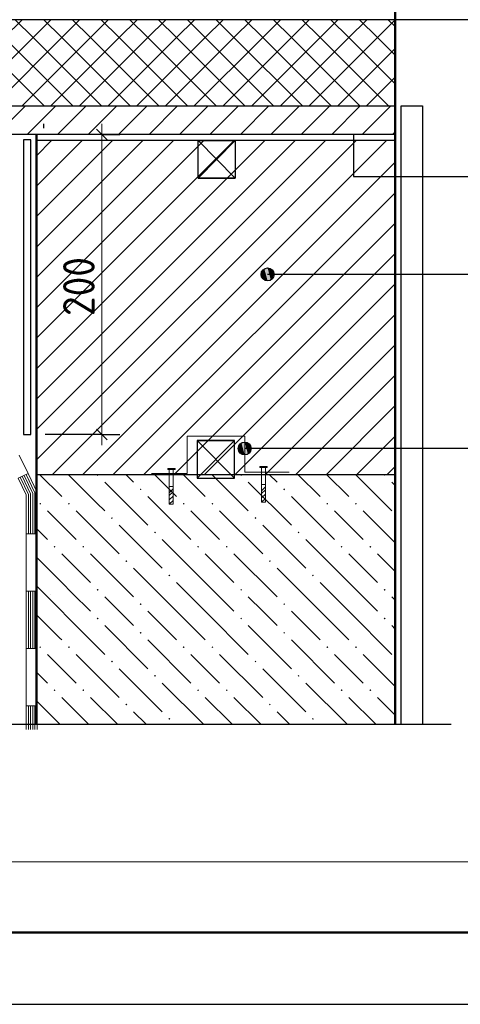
# Model space of a CAD drawing. Header units: millimetres. Extents: x 0 to 21000, y 0 to 14850.
# Tile 3 of 29: x 6623 to 8158, y 0 to 3432. Entities that reach past the tile are written whole.
import ezdxf

# ---------------------------------------------------------------- set-up
doc = ezdxf.new("R2010")
doc.units = ezdxf.units.MM
for name, color, linetype, lineweight in [('Standard', 7, 'Continuous', 25), ('Общий01', 7, 'Continuous', 13), ('Общий02', 7, 'Continuous', 18), ('Размерная линия_ общее', 7, 'Continuous', 13)]:
    doc.layers.add(name, color=color, linetype=linetype, lineweight=lineweight)
doc.styles.add('ISOCPEUR', font='txt')

msp = doc.modelspace()

# ---------------------------------------------------------------- hatches: boundary and pattern name
at = {"layer": 'Standard', "linetype": 'Continuous', "lineweight": 13, "transparency": 33554687}
for points in [[(6894.1, 1841.8), (6890.8, 1845), (6892.8, 1847.1), (6895.3, 1847.1), (6897.3, 1845)], [(7394.1, 1841.8), (7390.8, 1845), (7392.8, 1847.1), (7395.3, 1847.1), (7397.3, 1845)], [(7894.1, 1841.8), (7890.8, 1845), (7892.8, 1847.1), (7895.3, 1847.1), (7897.3, 1845)], [(7044.1, 1791.8), (7040.8, 1795), (7044.1, 1798.3), (7047.3, 1795)], [(7544.1, 1791.8), (7540.8, 1795), (7544.1, 1798.3), (7547.3, 1795)], [(6694.1, 1741.8), (6690.8, 1745), (6694.1, 1748.3), (6697.3, 1745)], [(6794.1, 1741.8), (6790.8, 1745), (6794.1, 1748.3), (6797.3, 1745)], [(7194.1, 1741.8), (7190.8, 1745), (7194.1, 1748.3), (7197.3, 1745)], [(7294.1, 1741.8), (7290.8, 1745), (7294.1, 1748.3), (7297.3, 1745)], [(7694.1, 1741.8), (7690.8, 1745), (7694.1, 1748.3), (7697.3, 1745)], [(7794.1, 1741.8), (7790.8, 1745), (7794.1, 1748.3), (7797.3, 1745)], [(6944.1, 1691.8), (6940.8, 1695), (6944.1, 1698.3), (6947.3, 1695)], [(7444.1, 1691.8), (7440.8, 1695), (7444.1, 1698.3), (7447.3, 1695)], [(7094.1, 1641.8), (7090.8, 1645), (7094.1, 1648.3), (7097.3, 1645)], [(7594.1, 1641.8), (7590.8, 1645), (7594.1, 1648.3), (7597.3, 1645)], [(6744.1, 1591.8), (6740.8, 1595), (6744.1, 1598.3), (6747.3, 1595)], [(6844.1, 1591.8), (6840.8, 1595), (6844.1, 1598.3), (6847.3, 1595)], [(7244.1, 1591.8), (7240.8, 1595), (7244.1, 1598.3), (7247.3, 1595)], [(7344.1, 1591.8), (7340.8, 1595), (7344.1, 1598.3), (7347.3, 1595)], [(7744.1, 1591.8), (7740.8, 1595), (7744.1, 1598.3), (7747.3, 1595)], [(7844.1, 1591.8), (7840.8, 1595), (7844.1, 1598.3), (7847.3, 1595)], [(6994.1, 1541.8), (6990.8, 1545), (6994.1, 1548.3), (6997.3, 1545)], [(7494.1, 1541.8), (7490.8, 1545), (7494.1, 1548.3), (7497.3, 1545)], [(7144.1, 1491.8), (7140.8, 1495), (7144.1, 1498.3), (7147.3, 1495)], [(7644.1, 1491.8), (7640.8, 1495), (7644.1, 1498.3), (7647.3, 1495)], [(6894.1, 1441.8), (6890.8, 1445), (6894.1, 1448.3), (6897.3, 1445)], [(7394.1, 1441.8), (7390.8, 1445), (7394.1, 1448.3), (7397.3, 1445)], [(7894.1, 1441.8), (7890.8, 1445), (7894.1, 1448.3), (7897.3, 1445)], [(7044.1, 1391.8), (7040.8, 1395), (7044.1, 1398.3), (7047.3, 1395)], [(7544.1, 1391.8), (7540.8, 1395), (7544.1, 1398.3), (7547.3, 1395)], [(6894.1, 1341.8), (6890.8, 1345), (6894.1, 1348.3), (6897.3, 1345)], [(7394.1, 1341.8), (7390.8, 1345), (7394.1, 1348.3), (7397.3, 1345)], [(7894.1, 1341.8), (7890.8, 1345), (7894.1, 1348.3), (7897.3, 1345)], [(7044.1, 1291.8), (7040.8, 1295), (7044.1, 1298.3), (7047.3, 1295)], [(7544.1, 1291.8), (7540.8, 1295), (7544.1, 1298.3), (7547.3, 1295)], [(6694.1, 1241.8), (6690.8, 1245), (6694.1, 1248.3), (6697.3, 1245)], [(6794.1, 1241.8), (6790.8, 1245), (6794.1, 1248.3), (6797.3, 1245)], [(7194.1, 1241.8), (7190.8, 1245), (7194.1, 1248.3), (7197.3, 1245)], [(7294.1, 1241.8), (7290.8, 1245), (7294.1, 1248.3), (7297.3, 1245)], [(7694.1, 1241.8), (7690.8, 1245), (7694.1, 1248.3), (7697.3, 1245)], [(7794.1, 1241.8), (7790.8, 1245), (7794.1, 1248.3), (7797.3, 1245)], [(6944.1, 1191.8), (6940.8, 1195), (6944.1, 1198.3), (6947.3, 1195)], [(7444.1, 1191.8), (7440.8, 1195), (7444.1, 1198.3), (7447.3, 1195)], [(7094.1, 1141.8), (7090.8, 1145), (7094.1, 1148.3), (7097.3, 1145)], [(7594.1, 1141.8), (7590.8, 1145), (7594.1, 1148.3), (7597.3, 1145)], [(6744.1, 1091.8), (6740.8, 1095), (6744.1, 1098.3), (6747.3, 1095)], [(6844.1, 1091.8), (6840.8, 1095), (6844.1, 1098.3), (6847.3, 1095)], [(7244.1, 1091.8), (7240.8, 1095), (7244.1, 1098.3), (7247.3, 1095)], [(7344.1, 1091.8), (7340.8, 1095), (7344.1, 1098.3), (7347.3, 1095)], [(7744.1, 1091.8), (7740.8, 1095), (7744.1, 1098.3), (7747.3, 1095)], [(7844.1, 1091.8), (7840.8, 1095), (7844.1, 1098.3), (7847.3, 1095)], [(6994.1, 1041.8), (6990.8, 1045), (6994.1, 1048.3), (6997.3, 1045)], [(7494.1, 1041.8), (7490.8, 1045), (7494.1, 1048.3), (7497.3, 1045)], [(7144.1, 991.8), (7140.8, 995), (7144.1, 998.3), (7147.3, 995)], [(7644.1, 991.8), (7640.8, 995), (7644.1, 998.3), (7647.3, 995)]]:
    msp.add_hatch(color=7, dxfattribs=at).paths.add_polyline_path(points, flags=16)
at = {"layer": 'Общий02', "linetype": 'Continuous', "lineweight": -3, "transparency": 33554687}
for points in [[(7466.9, 2533.1), (7466.9, 2555.6), (7463.7, 2544.4)], [(7475, 2525), (7475, 2563.7), (7466.9, 2555.6)], [(7475, 2525), (7466.9, 2555.6), (7466.9, 2533.1)], [(7486.2, 2521.9), (7486.2, 2566.9), (7475, 2563.7)], [(7486.2, 2521.9), (7475, 2563.7), (7475, 2525)], [(7497.5, 2525), (7497.5, 2563.7), (7486.2, 2566.9)], [(7497.5, 2525), (7486.2, 2566.9), (7486.2, 2521.9)], [(7505.6, 2533.1), (7505.6, 2555.6), (7497.5, 2563.7)], [(7505.6, 2533.1), (7497.5, 2563.7), (7497.5, 2525)], [(7505.6, 2555.6), (7505.6, 2533.1), (7508.7, 2544.4)], [(7395.1, 1918.2), (7395.1, 1956.9), (7387, 1948.8)], [(7406.4, 1915.1), (7406.4, 1960.1), (7395.1, 1956.9)], [(7406.4, 1915.1), (7395.1, 1956.9), (7395.1, 1918.2)], [(7417.6, 1918.2), (7417.6, 1956.9), (7406.4, 1960.1)], [(7417.6, 1918.2), (7406.4, 1960.1), (7406.4, 1915.1)], [(7425.7, 1926.3), (7425.7, 1948.8), (7417.6, 1956.9)], [(7425.7, 1926.3), (7417.6, 1956.9), (7417.6, 1918.2)], [(7387, 1926.3), (7387, 1948.8), (7383.9, 1937.6)], [(7395.1, 1918.2), (7387, 1948.8), (7387, 1926.3)], [(7425.7, 1948.8), (7425.7, 1926.3), (7428.9, 1937.6)]]:
    msp.add_hatch(color=7, dxfattribs=at).paths.add_polyline_path(points)

# ---------------------------------------------------------------- linework, layer by layer
at = {"layer": 'Standard', "color": 7, "linetype": 'Continuous', "lineweight": 50, "transparency": 33554687}
for p, q in [((7930.8, 976.2), (7930.8, 6406.2)), ((6680.8, 3032.3), (6680.8, 976.2))]:
    msp.add_line(p, q, dxfattribs=at)
at = {"layer": 'Standard', "color": 9, "linetype": 'Continuous', "lineweight": 13, "transparency": 33554687}
for p, q in [((6569.1, 3370), (6631.4, 3432.4)), ((6606.7, 3432.4), (6669.1, 3370)), ((6669.1, 3370), (6731.4, 3432.4)), ((6706.7, 3432.4), (6769.1, 3370)), ((6769.1, 3370), (6831.4, 3432.4)), ((6806.7, 3432.4), (6869.1, 3370)), ((6869.1, 3370), (6931.4, 3432.4)), ((6906.7, 3432.4), (6969.1, 3370)), ((6969.1, 3370), (7031.4, 3432.4)), ((7006.7, 3432.4), (7069.1, 3370)), ((7069.1, 3370), (7131.4, 3432.4)), ((7106.7, 3432.4), (7169.1, 3370)), ((7169.1, 3370), (7231.4, 3432.4)), ((7206.7, 3432.4), (7269.1, 3370)), ((7269.1, 3370), (7331.4, 3432.4)), ((7306.7, 3432.4), (7369.1, 3370)), ((7369.1, 3370), (7431.4, 3432.4)), ((7406.7, 3432.4), (7469.1, 3370)), ((7469.1, 3370), (7531.4, 3432.4)), ((7506.7, 3432.4), (7569.1, 3370)), ((7569.1, 3370), (7631.4, 3432.4)), ((7606.7, 3432.4), (7669.1, 3370)), ((7669.1, 3370), (7731.4, 3432.4)), ((7706.7, 3432.4), (7769.1, 3370)), ((7769.1, 3370), (7831.4, 3432.4)), ((7806.7, 3432.4), (7869.1, 3370)), ((7869.1, 3370), (7930.8, 3431.8)), ((7906.7, 3432.4), (7930.8, 3408.3)), ((6430.9, 3131.8), (6669.1, 3370)), ((6469.1, 3370), (6707.3, 3131.8)), ((6530.9, 3131.8), (6769.1, 3370)), ((6569.1, 3370), (6769.1, 3170)), ((6669.1, 3370), (6769.1, 3270)), ((6769.1, 3270), (6869.1, 3370)), ((6769.1, 3170), (6969.1, 3370)), ((6769.1, 3370), (7007.3, 3131.8)), ((6830.9, 3131.8), (7069.1, 3370)), ((6869.1, 3370), (7107.3, 3131.8)), ((6930.9, 3131.8), (7169.1, 3370)), ((6969.1, 3370), (7207.3, 3131.8)), ((7030.9, 3131.8), (7269.1, 3370)), ((7069.1, 3370), (7307.3, 3131.8)), ((7130.9, 3131.8), (7369.1, 3370)), ((7169.1, 3370), (7407.3, 3131.8)), ((7230.9, 3131.8), (7469.1, 3370)), ((7269.1, 3370), (7507.3, 3131.8)), ((7330.9, 3131.8), (7569.1, 3370)), ((7369.1, 3370), (7607.3, 3131.8)), ((7430.9, 3131.8), (7669.1, 3370)), ((7469.1, 3370), (7707.3, 3131.8)), ((7530.9, 3131.8), (7769.1, 3370)), ((7569.1, 3370), (7769.1, 3170)), ((7669.1, 3370), (7769.1, 3270)), ((7769.1, 3270), (7869.1, 3370)), ((7769.1, 3370), (7930.8, 3208.3)), ((7869.1, 3370), (7930.8, 3308.3)), ((7769.1, 3170), (7930.8, 3331.8)), ((6630.9, 3131.8), (6769.1, 3270)), ((6769.1, 3270), (6907.3, 3131.8)), ((7630.9, 3131.8), (7769.1, 3270)), ((7769.1, 3270), (7907.3, 3131.8)), ((7830.9, 3131.8), (7930.8, 3231.8)), ((6730.9, 3131.8), (6769.1, 3170)), ((6769.1, 3170), (6807.3, 3131.8)), ((7730.9, 3131.8), (7769.1, 3170)), ((7769.1, 3170), (7807.3, 3131.8))]:
    msp.add_line(p, q, dxfattribs=at)
at = {"layer": 'Standard', "color": 253, "linetype": 'Continuous', "lineweight": 13, "true_color": 0xababab, "transparency": 33554687}
for p, q in [((6542.8, 3032.3), (6642.3, 3131.8)), ((6648.9, 3032.3), (6748.3, 3131.8)), ((6754.9, 3032.3), (6854.4, 3131.8)), ((6861, 3032.3), (6960.5, 3131.8)), ((6967.1, 3032.3), (7066.5, 3131.8)), ((7073.1, 3032.3), (7172.6, 3131.8)), ((7179.2, 3032.3), (7278.7, 3131.8)), ((7285.3, 3032.3), (7384.7, 3131.8)), ((7391.3, 3032.3), (7490.8, 3131.8)), ((7497.4, 3032.3), (7596.9, 3131.8)), ((7603.5, 3032.3), (7702.9, 3131.8)), ((7709.5, 3032.3), (7809, 3131.8)), ((7815.6, 3032.3), (7915.1, 3131.8)), ((7921.7, 3032.3), (7930.8, 3041.5)), ((6692, 1847.1), (6769.1, 1770)), ((6919.1, 1820), (7069.1, 1670)), ((7019.1, 1820), (6992, 1847.1)), ((7092, 1847.1), (7169.1, 1770)), ((7192, 1847.1), (7269.1, 1770)), ((7292, 1847.1), (7419.1, 1720)), ((7419.1, 1820), (7569.1, 1670)), ((7519.1, 1820), (7492, 1847.1)), ((7592, 1847.1), (7669.1, 1770)), ((7692, 1847.1), (7769.1, 1770)), ((7792, 1847.1), (7919.1, 1720)), ((7919.1, 1820), (7930.8, 1808.3)), ((7069.1, 1770), (7219.1, 1620)), ((7569.1, 1770), (7719.1, 1620)), ((6769.1, 1670), (6719.1, 1720)), ((7269.1, 1670), (7219.1, 1720)), ((7319.1, 1720), (7469.1, 1570)), ((7769.1, 1670), (7719.1, 1720)), ((7819.1, 1720), (7930.8, 1608.3)), ((6680.8, 1658.3), (6719.1, 1620)), ((6819.1, 1620), (6769.1, 1670)), ((6969.1, 1670), (7119.1, 1520)), ((7319.1, 1620), (7269.1, 1670)), ((7469.1, 1670), (7619.1, 1520)), ((7819.1, 1620), (7769.1, 1670)), ((7269.1, 1470), (7119.1, 1620)), ((7769.1, 1470), (7619.1, 1620)), ((6769.1, 1470), (6680.8, 1558.3)), ((6869.1, 1570), (7019.1, 1420)), ((7269.1, 1570), (7369.1, 1470)), ((7369.1, 1570), (7519.1, 1420)), ((7769.1, 1570), (7869.1, 1470)), ((7869.1, 1570), (7930.8, 1508.3)), ((7169.1, 1370), (7019.1, 1520)), ((7669.1, 1370), (7519.1, 1520)), ((6680.8, 1458.3), (6769.1, 1370)), ((7169.1, 1470), (7269.1, 1370)), ((7269.1, 1470), (7369.1, 1370)), ((7669.1, 1470), (7769.1, 1370)), ((7769.1, 1470), (7869.1, 1370)), ((6969.1, 1370), (6919.1, 1420)), ((7469.1, 1370), (7419.1, 1420)), ((7930.8, 1408.3), (7919.1, 1420)), ((7019.1, 1320), (6969.1, 1370)), ((7069.1, 1370), (7169.1, 1270)), ((7169.1, 1370), (7269.1, 1270)), ((7269.1, 1370), (7419.1, 1220)), ((7519.1, 1320), (7469.1, 1370)), ((7569.1, 1370), (7669.1, 1270)), ((7669.1, 1370), (7769.1, 1270)), ((7769.1, 1370), (7919.1, 1220)), ((6919.1, 1320), (7069.1, 1170)), ((7419.1, 1320), (7569.1, 1170)), ((7919.1, 1320), (7930.8, 1308.3)), ((7069.1, 1270), (7219.1, 1120)), ((7569.1, 1270), (7719.1, 1120)), ((6819.1, 1220), (6969.1, 1070)), ((7269.1, 1170), (7219.1, 1220)), ((7319.1, 1220), (7469.1, 1070)), ((7769.1, 1170), (7719.1, 1220)), ((7819.1, 1220), (7930.8, 1108.3)), ((6819.1, 1120), (6769.1, 1170)), ((6969.1, 1170), (7119.1, 1020)), ((7319.1, 1120), (7269.1, 1170)), ((7469.1, 1170), (7619.1, 1020)), ((7819.1, 1120), (7769.1, 1170)), ((6680.8, 1158.3), (6719.1, 1120)), ((7262.9, 976.2), (7119.1, 1120)), ((7762.9, 976.2), (7619.1, 1120)), ((6769.1, 1070), (6862.9, 976.2)), ((6869.1, 1070), (6962.9, 976.2)), ((7269.1, 1070), (7362.9, 976.2)), ((7369.1, 1070), (7462.9, 976.2)), ((7769.1, 1070), (7862.9, 976.2)), ((7869.1, 1070), (7930.8, 1008.3)), ((7062.9, 976.2), (7019.1, 1020)), ((7562.9, 976.2), (7519.1, 1020))]:
    msp.add_line(p, q, dxfattribs=at)
at = {"layer": 'Standard', "color": 7, "linetype": 'Continuous', "lineweight": 18, "transparency": 33554687}
for p, q in [((6620.8, 1914.9), (6651.6, 1850.4)), ((6651.6, 1850.4), (6617.8, 1834.3)), ((6651.6, 1850.4), (6617.8, 1834.3)), ((6617.8, 1834.3), (6645.7, 1776)), ((6624.6, 1837.5), (6653.2, 1777.7)), ((6631.3, 1840.7), (6660.7, 1779.4)), ((6638.1, 1844), (6668.2, 1781.1)), ((6644.9, 1847.2), (6675.7, 1782.8)), ((6651.6, 1850.4), (6683.2, 1784.5)), ((6645.7, 1776), (6645.7, 1440.6)), ((6653.2, 1777.7), (6653.2, 1640.6)), ((6660.7, 1779.4), (6660.7, 1640.6)), ((6668.2, 1781.1), (6668.2, 1640.6)), ((6675.7, 1782.8), (6675.7, 1640.6)), ((6683.2, 1784.5), (6683.2, 1440.6)), ((6683.2, 1640.6), (6645.7, 1640.6)), ((6645.7, 1440.6), (6645.7, 1040.6)), ((6683.2, 1440.6), (6645.7, 1440.6)), ((6683.2, 1440.6), (6645.7, 1440.6)), ((6653.2, 1440.6), (6653.2, 1240.6)), ((6660.7, 1440.6), (6660.7, 1240.6)), ((6668.2, 1440.6), (6668.2, 1240.6)), ((6675.7, 1440.6), (6675.7, 1240.6)), ((6683.2, 1440.6), (6683.2, 1040.6)), ((6683.2, 1240.6), (6645.7, 1240.6)), ((6645.7, 1040.6), (6645.7, 958.1)), ((6683.2, 1040.6), (6645.7, 1040.6)), ((6683.2, 1040.6), (6645.7, 1040.6)), ((6653.2, 1040.6), (6653.2, 958.1)), ((6660.7, 1040.6), (6660.7, 958.1)), ((6668.2, 1040.6), (6668.2, 958.1)), ((6675.7, 1040.6), (6675.7, 958.1)), ((6683.2, 1040.6), (6683.2, 958.1))]:
    msp.add_line(p, q, dxfattribs=at)
at = {"layer": 'Standard', "color": 7, "linetype": 'Continuous', "lineweight": 25, "transparency": 33554687}
msp.add_lwpolyline([(0, 0), (21000, 0), (21000, 14850), (0, 14850), (0, 0)], close=True, dxfattribs=at)
at = {"layer": 'Standard', "color": 7, "linetype": 'Continuous', "lineweight": 50, "transparency": 33554687}
msp.add_lwpolyline([(1000, 14600), (20750, 14600), (20750, 250), (1000, 250), (1000, 14600)], close=True, dxfattribs=at)
at = {"layer": 'Standard', "color": 253, "linetype": 'Continuous', "lineweight": 13, "true_color": 0xababab, "transparency": 33554687}
for points in [[(6792, 1847.1), (6891.9, 1747.2), (6891.9, 1747.2), (6919.1, 1720)], [(6819.1, 1720), (6870.4, 1668.7), (6870.4, 1668.7), (6969.1, 1570)], [(6769.1, 1570), (6827.4, 1511.7), (6827.4, 1511.7), (6869.1, 1470)], [(6769.1, 1470), (6805.9, 1433.2), (6805.9, 1433.2), (6869.1, 1370)], [(6680.8, 1358.3), (6762.9, 1276.2), (6762.9, 1276.2), (6769.1, 1270)], [(6769.1, 1370), (6784.4, 1354.7), (6784.4, 1354.7), (6919.1, 1220)], [(6769.1, 1170), (6741.4, 1197.6), (6741.4, 1197.6), (6719.1, 1220)], [(6762.9, 976.2), (6698.5, 1040.6), (6698.5, 1040.6), (6680.8, 1058.3)]]:
    msp.add_lwpolyline(points, dxfattribs=at)
at = {"layer": 'Общий01', "color": 240, "linetype": 'Continuous', "lineweight": 18, "transparency": 33554687}
msp.add_line((11228.8, 496.9), (1235.8, 496.9), dxfattribs=at)
at = {"layer": 'Общий02', "color": 7, "linetype": 'Continuous', "lineweight": -3, "transparency": 33554687}
for p, q in [((8610.3, 3432.4), (3130.4, 3432.4)), ((7785.1, 3032.3), (7785.1, 2885.8)), ((7243.8, 2879.9), (7372.9, 2879.9)), ((7463.7, 2544.4), (7463.7, 2544.4)), ((7486.2, 2566.9), (7486.2, 2566.9)), ((10186.2, 2544.4), (7486.2, 2544.4)), ((7508.7, 2544.4), (7508.7, 2544.4)), ((7486.2, 2521.9), (7486.2, 2521.9)), ((7241.3, 1965.6), (7370.4, 1965.6)), ((7406.4, 1960.1), (7406.4, 1960.1)), ((7383.9, 1937.6), (7383.9, 1937.6)), ((11061.2, 1937.6), (7406.4, 1937.6)), ((7428.9, 1937.6), (7428.9, 1937.6)), ((7406.4, 1915.1), (7406.4, 1915.1))]:
    msp.add_line(p, q, dxfattribs=at)
at = {"layer": 'Общий02', "color": 8, "linetype": 'Continuous', "lineweight": -3, "true_color": 0x737373, "transparency": 33554687}
for p, q in [((8026.1, 3131.8), (8026.1, 976.2)), ((6728.4, 1429.3), (6728.4, 1429.3))]:
    msp.add_line(p, q, dxfattribs=at)
at = {"layer": 'Общий02', "color": 220, "linetype": 'Continuous', "lineweight": -3, "transparency": 33554687}
msp.add_line((6707.2, 3054.8), (6707.2, 3069.6), dxfattribs=at)
at = {"layer": 'Общий02', "color": 240, "linetype": 'Continuous', "lineweight": -3, "transparency": 33554687}
for p, q in [((6649.1, 3013.3), (6649.1, 3013.3)), ((6661.8, 1986.7), (6661.8, 3013.3)), ((6636.4, 1986.7), (6661.8, 1986.7)), ((6649.1, 1986.7), (6649.1, 1986.7))]:
    msp.add_line(p, q, dxfattribs=at)
at = {"layer": 'Общий02', "color": 30, "linetype": 'Continuous', "lineweight": -3, "true_color": 0xf0911e, "transparency": 33554687}
for p, q in [((6680.8, 2852.2), (6839.8, 3011.2)), ((6680.8, 2640), (7052, 3011.2)), ((6680.8, 2427.9), (7264.1, 3011.2)), ((6680.8, 2215.8), (7476.2, 3011.2)), ((6680.8, 2003.6), (7688.4, 3011.2)), ((6680.8, 2958.2), (6733.8, 3011.2)), ((6680.8, 2746.1), (6945.9, 3011.2)), ((6680.8, 2534), (7158, 3011.2)), ((6680.8, 2321.8), (7370.2, 3011.2)), ((6680.8, 2109.7), (7582.3, 3011.2)), ((6680.8, 1897.6), (7794.4, 3011.2)), ((6736.4, 1847.1), (7900.5, 3011.2)), ((6842.4, 1847.1), (7930.8, 2935.4)), ((6948.5, 1847.1), (7930.8, 2829.4)), ((7054.6, 1847.1), (7930.8, 2723.3)), ((7160.6, 1847.1), (7930.8, 2617.2)), ((7266.7, 1847.1), (7930.8, 2511.2)), ((7372.8, 1847.1), (7930.8, 2405.1)), ((7478.8, 1847.1), (7930.8, 2299)), ((7584.9, 1847.1), (7930.8, 2193)), ((7691, 1847.1), (7930.8, 2086.9)), ((7797, 1847.1), (7930.8, 1980.8)), ((7903.1, 1847.1), (7930.8, 1874.8))]:
    msp.add_line(p, q, dxfattribs=at)
at = {"layer": 'Общий02', "color": 1, "linetype": 'Continuous', "lineweight": -3, "true_color": 0xff1c1c, "transparency": 33554687}
for p, q in [((7372.9, 3011.2), (7243.8, 2879.9)), ((7370.4, 1834.4), (7241.3, 1965.6))]:
    msp.add_line(p, q, dxfattribs=at)
at = {"layer": 'Общий02', "color": 253, "linetype": 'Continuous', "lineweight": 18, "true_color": 0xa0a0a0, "transparency": 33554687}
for p, q in [((7138.2, 1863.8), (7138.2, 1867.3)), ((7138.2, 1867.3), (7163.7, 1867.3)), ((7138.2, 1863.8), (7163.7, 1863.8)), ((7143.7, 1863.8), (7143.7, 1804.8)), ((7157.2, 1804.8), (7157.2, 1863.8)), ((7163.7, 1867.3), (7163.7, 1863.8)), ((7459.5, 1870.8), (7459.5, 1874.3)), ((7459.5, 1874.3), (7485, 1874.3)), ((7459.5, 1870.8), (7485, 1870.8)), ((7465, 1870.8), (7465, 1811.8)), ((7478.5, 1811.8), (7478.5, 1870.8)), ((7485, 1874.3), (7485, 1870.8)), ((7143.7, 1804.8), (7157.2, 1804.8)), ((7143.7, 1804.8), (7143.7, 1743.3)), ((7143.7, 1783.3), (7157.2, 1796.8)), ((7143.7, 1773.3), (7157.2, 1786.8)), ((7157.2, 1743.3), (7157.2, 1804.8)), ((7465, 1811.8), (7478.5, 1811.8)), ((7465, 1811.8), (7465, 1750.3)), ((7465, 1790.3), (7478.5, 1803.8)), ((7465, 1780.3), (7478.5, 1793.8)), ((7478.5, 1750.3), (7478.5, 1811.8)), ((7143.7, 1758.3), (7157.2, 1771.8)), ((7143.7, 1743.3), (7157.2, 1756.8)), ((7465, 1765.3), (7478.5, 1778.8)), ((7465, 1750.3), (7478.5, 1763.8)), ((7143.7, 1743.3), (7157.2, 1743.3)), ((7465, 1750.3), (7478.5, 1750.3))]:
    msp.add_line(p, q, dxfattribs=at)
at = {"layer": 'Общий02', "color": 7, "linetype": 'Continuous', "lineweight": -3, "transparency": 33554687}
for points in [[(4756.1, 3131.8), (7930.8, 3131.8), (7930.8, 3032.3), (4756.1, 3032.3), (4756.1, 3131.8)], [(7785.1, 2885.8), (8186.9, 2885.8), (8227.1, 2885.8), (9994.5, 2885.8)], [(5551.8, 976.2), (6127.5, 976.2), (6163.5, 1079.9), (6234.6, 879.8), (6277.8, 976.2), (8125.6, 976.2)]]:
    msp.add_lwpolyline(points, dxfattribs=at)
at = {"layer": 'Общий02', "color": 8, "linetype": 'Continuous', "lineweight": -3, "true_color": 0x737373, "transparency": 33554687}
msp.add_lwpolyline([(7952, 976.2), (7952, 3131.8), (8026.1, 3131.8)], dxfattribs=at)
at = {"layer": 'Общий02', "color": 240, "linetype": 'Continuous', "lineweight": -3, "transparency": 33554687}
msp.add_lwpolyline([(6661.8, 3013.3), (6636.4, 3013.3), (6636.4, 1986.7), (6661.8, 1986.7)], dxfattribs=at)
at = {"layer": 'Общий02', "color": 30, "linetype": 'Continuous', "lineweight": -3, "true_color": 0xf0911e, "transparency": 33554687}
msp.add_lwpolyline([(6680.8, 1847.1), (7930.8, 1847.1), (7930.8, 3011.2), (6680.8, 3011.2), (6680.8, 1847.1)], dxfattribs=at)
at = {"layer": 'Общий02', "color": 1, "linetype": 'Continuous', "lineweight": -3, "true_color": 0xff1c1c, "transparency": 33554687}
for points in [[(7243.8, 3011.2), (7372.9, 2879.9), (7243.8, 2879.9), (7243.8, 3011.2), (7372.9, 3011.2), (7372.9, 2879.9)], [(7241.3, 1834.4), (7370.4, 1965.6), (7241.3, 1965.6), (7241.3, 1834.4), (7370.4, 1834.4), (7370.4, 1965.6)]]:
    msp.add_lwpolyline(points, dxfattribs=at)
at = {"layer": 'Общий02', "color": 253, "linetype": 'Continuous', "lineweight": 18, "true_color": 0xa0a0a0, "transparency": 33554687}
msp.add_lwpolyline([(7081.4, 1850.4), (7206.4, 1850.4), (7206.4, 1980.4), (7406.4, 1980.4), (7406.4, 1855.4), (7561.4, 1855.4)], dxfattribs=at)
at = {"layer": 'Общий02', "color": 7, "linetype": 'Continuous', "lineweight": -3, "transparency": 33554687}
for centre in [(7486.2, 2544.4), (7406.4, 1937.6)]:
    msp.add_circle(centre, 22.5, dxfattribs=at)
at = {"layer": 'Размерная линия_ общее', "color": 7, "linetype": 'Continuous', "lineweight": 13, "transparency": 33554687}
for p, q in [((6908.8, 3032.3), (6908.8, 3069.8)), ((6908.8, 1986.7), (6908.8, 1949.2))]:
    msp.add_line(p, q, dxfattribs=at)
at = {"layer": 'Размерная линия_ общее', "color": 253, "linetype": 'Continuous', "lineweight": -3, "true_color": 0xa0a0a0, "transparency": 33554687}
for p, q in [((6908.8, 3032.3), (6730.8, 3032.3)), ((6908.8, 3032.3), (6846.3, 3032.3)), ((6908.8, 3032.3), (6971.3, 3032.3)), ((6908.8, 1986.7), (6711.8, 1986.7)), ((6908.8, 1986.7), (6846.3, 1986.7)), ((6908.8, 1986.7), (6971.3, 1986.7))]:
    msp.add_line(p, q, dxfattribs=at)
at = {"layer": 'Размерная линия_ общее', "color": 7, "linetype": 'Continuous', "lineweight": 25, "transparency": 33554687}
for p, q in [((6927.5, 3013.6), (6890, 3051.1)), ((6927.5, 1968), (6890, 2005.5))]:
    msp.add_line(p, q, dxfattribs=at)
at = {"layer": 'Размерная линия_ общее', "color": 7, "linetype": 'Continuous', "lineweight": 13, "transparency": 33554687}
msp.add_lwpolyline([(6908.8, 1986.7), (6908.8, 2372), (6908.8, 2372), (6908.8, 3032.3)], dxfattribs=at)

# ---------------------------------------------------------------- texts
at = {"layer": 'Размерная линия_ общее', "color": 7, "linetype": 'Continuous', "lineweight": 25, "transparency": 33554687, "insert": (6883.8, 2399.5), "char_height": 110, "width": 280.994, "attachment_point": 7, "rotation": 90, "style": 'ISOCPEUR'}
msp.add_mtext('\\W0.91;200', dxfattribs=at)

doc.saveas('drawing.dxf')
